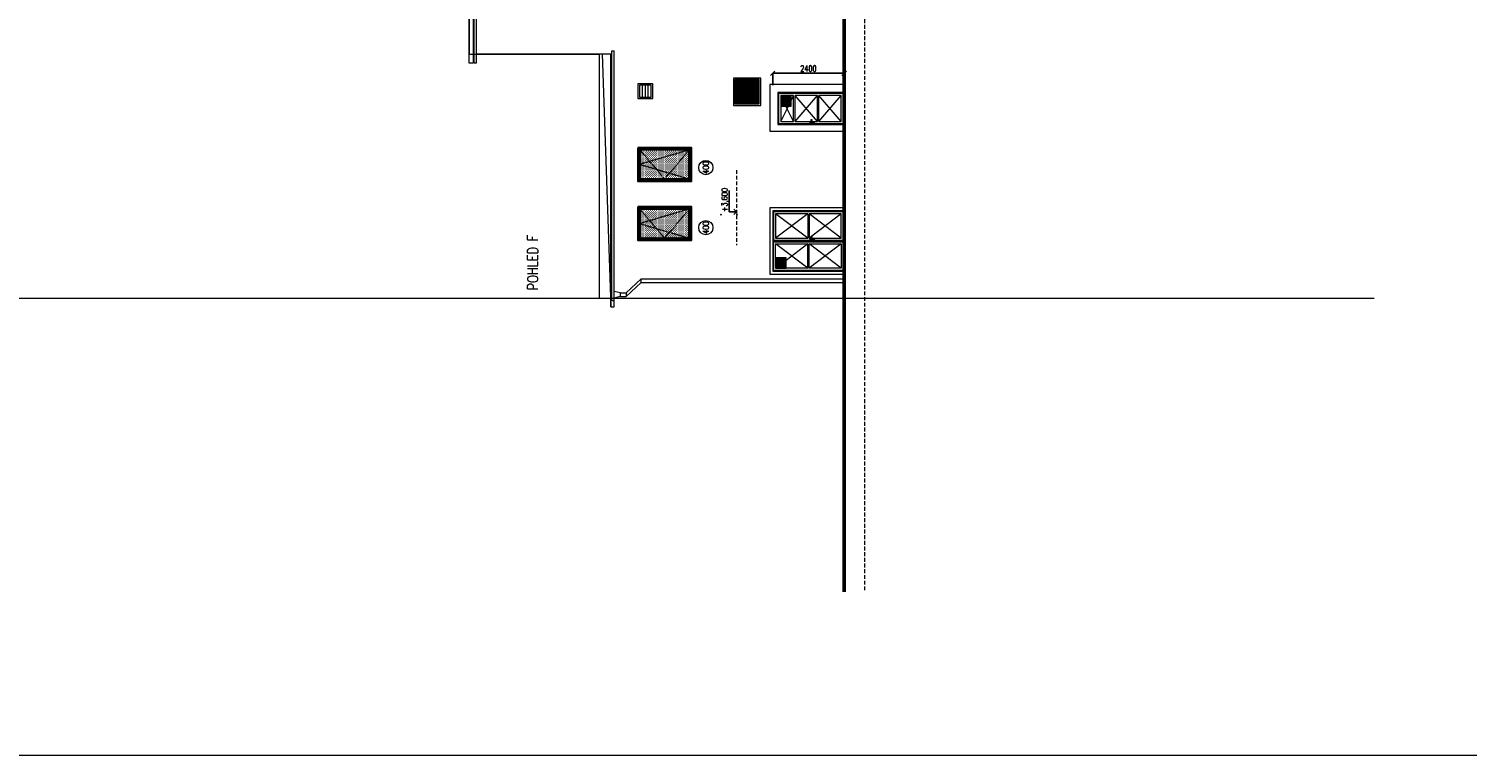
# Model space of a CAD drawing. Header units: millimetres. Extents: x -238874 to 551972, y -298952 to 658415.
# Tile 183 of 256: x 97701 to 146006, y 33409 to 57816. Entities that reach past the tile are written whole.
import ezdxf
from ezdxf.enums import TextEntityAlignment as Align

# ---------------------------------------------------------------- set-up
doc = ezdxf.new("R2010")
doc.units = ezdxf.units.MM
doc.header["$LTSCALE"] = 20
doc.linetypes.add('DASHED', pattern=[0.75, 0.5, -0.25])
doc.linetypes.add('HIDDEN', pattern=[9.525, 6.35, -3.175])
doc.layers.add('00_HEDVIKA_DEMOLICE', color=2, linetype='Continuous', lineweight=30, transparency=0.3)
for name, color, linetype, lineweight in [('CKBUBLINY', 1, 'Continuous', 18), ('CKBUBLINY_POPIS', 3, 'Continuous', 25), ('CKKOTY', 3, 'Continuous', 18), ('CKOKNA', 30, 'Continuous', 18), ('CKSTENY_SRAF', 8, 'Continuous', 18), ('CKTEXTY_MALE', 140, 'Continuous', 18), ('NOSNÉ', 8, 'Continuous', 50), ('PRUCHODY', 7, 'Continuous', 18)]:
    doc.layers.add(name, color=color, linetype=linetype, lineweight=lineweight)
doc.layers.add('CKNETISK', color=116, linetype='Continuous', lineweight=18, plot=False)
doc.layers.add('CZ', color=255, linetype='Continuous')
doc.styles.get("Standard").update_dxf_attribs({"font": 'simplex.shx', "width": 0.8})
doc.dimstyles.new('CADKON', dxfattribs={"dimscale": 100, "dimtxt": 2, "dimasz": 1.5, "dimexe": 0, "dimexo": 2, "dimgap": 0.6, "dimtad": 1, "dimrnd": 1, "dimtxsty": 'Standard', "dimblk1": 'OBLIQUE', "dimblk2": 'OBLIQUE', "dimsah": 1, "dimcen": 2.5, "dimadec": 1, "dimazin": 2, "dimtfac": 1, "dimtix": 1, "dimtmove": 2, "dimatfit": 3, "dimldrblk": 'OPEN30', "dimfxl": 5, "dimtfill": 1, "dimtolj": 1, "dimarcsym": 0})

# ---------------------------------------------------------------- blocks, each defined once
blk = doc.blocks.new('_OBLIQUE')
at = {"color": 0, "linetype": 'ByBlock'}
blk.add_line((-0.5, -0.5), (0.5, 0.5), dxfattribs=at)
blk = doc.blocks.new('*D3485')
at = {"layer": 'CKKOTY', "color": 0, "lineweight": -2, "transparency": 16777216}
for p, q in [((122682, 55920), (122682, 56320)), ((125082, 56320), (122682, 56320)), ((125082, 55920), (125082, 56320))]:
    blk.add_line(p, q, dxfattribs=at)
at = {"layer": 'DEFPOINTS', "color": 0, "transparency": 16777216}
for p in [(122682, 56320), (122682, 55720), (125082, 55720)]:
    blk.add_point(p, dxfattribs=at)
at = {"layer": 'CKKOTY', "color": 0, "lineweight": -2, "transparency": 16777216, "xscale": 150, "yscale": 150, "zscale": 150, "rotation": 180}
blk.add_blockref('_OBLIQUE', (122682, 56320), dxfattribs=at)
at = {"layer": 'CKKOTY', "color": 0, "lineweight": -2, "transparency": 16777216, "xscale": 150, "yscale": 150, "zscale": 150}
blk.add_blockref('_OBLIQUE', (125082, 56320), dxfattribs=at)
at = {"layer": 'CKKOTY', "color": 0, "transparency": 16777216, "insert": (123882, 56480), "char_height": 200, "attachment_point": 5, "bg_fill": 3, "box_fill_scale": 1.1, "bg_fill_color": 256, "bg_fill_true_color": 13158600, "bg_fill_transparency": 0}
blk.add_mtext('\\A1;2400', dxfattribs=at)
blk = doc.blocks.new('_Open30')
at = {"color": 0, "lineweight": -2}
for p, q in [((-1, 0.27), (0, 0)), ((0, 0), (-1, -0.27)), ((0, 0), (-1, 0))]:
    blk.add_line(p, q, dxfattribs=at)
blk = doc.blocks.new('*U3655')
at = {"color": 0, "lineweight": -2}
for p, q in [((-1120, 0), (-1120, 1800)), ((-1120, 1800), (0, 1800)), ((-1070, 1750), (-50, 1750)), ((-1070, 940), (-1070, 1750)), ((-1050, 1730), (-70, 1730)), ((-1050, 960), (-1050, 1730)), ((-70, 1730), (-70, 960)), ((-50, 1750), (-50, 940)), ((0, 1800), (0, 0)), ((-1070, 860), (-1070, 940)), ((-1070, 50), (-1070, 860)), ((-1050, 840), (-1050, 960)), ((-1050, 70), (-1050, 840)), ((-70, 960), (-70, 840)), ((-70, 840), (-70, 70)), ((-50, 940), (-50, 860)), ((-50, 860), (-50, 50)), ((0, 0), (-1120, 0)), ((-50, 50), (-1070, 50)), ((-70, 70), (-1050, 70))]:
    blk.add_line(p, q, dxfattribs=at)
at = {"color": 0, "linetype": 'DASHED', "lineweight": -2}
for p, q in [((-560, 1730), (-1050, 70)), ((-70, 1730), (-1050, 900)), ((-70, 70), (-560, 1730)), ((-1050, 900), (-70, 70))]:
    blk.add_line(p, q, dxfattribs=at)
blk = doc.blocks.new('CK_BUBBLE_1_0_0')
at = {"color": 0, "linetype": 'ByBlock', "lineweight": -2}
blk.add_circle((0, 0), 1, dxfattribs=at)

msp = doc.modelspace()

# ---------------------------------------------------------------- hatches: boundary and pattern name
at = {"layer": 'CKSTENY_SRAF'}
h = msp.add_hatch(dxfattribs=at)
h.set_pattern_fill('OMITKA', color=256, scale=50, angle=90)
h.set_pattern_definition([(135, (539978.535, -27927.915), (-35.355339, -35.355339), [0, -50])])
h.paths.add_polyline_path([(118152.106, 52700.047), (118152.106, 53750.047), (119902.106, 53750.047), (119902.106, 52700.047)])
h = msp.add_hatch(dxfattribs=at)
h.set_pattern_fill('OMITKA', color=256, scale=50, angle=90)
h.set_pattern_definition([(135, (539978.535, -29917.915), (-35.355339, -35.355339), [0, -50])])
h.paths.add_polyline_path([(118152.106, 50710.047), (118152.106, 51760.047), (119902.106, 51760.047), (119902.106, 50710.047)])

# ---------------------------------------------------------------- linework, layer by layer
at = {"layer": '00_HEDVIKA_DEMOLICE'}
for points in [[(118155.814, 53820.047), (118155.814, 52700.047), (119952.106, 52700.047), (119952.106, 53820.047)], [(118205.814, 53770.047), (118205.814, 52750.047), (119902.106, 52750.047), (119902.106, 53770.047)], [(118225.814, 53750.047), (118225.814, 52770.047), (119882.106, 52770.047), (119882.106, 53750.047)], [(118152.106, 51830.047), (118152.106, 50710.047), (119952.106, 50710.047), (119952.106, 51830.047)], [(118202.106, 51780.047), (118202.106, 50760.047), (119902.106, 50760.047), (119902.106, 51780.047)], [(118222.106, 51760.047), (118222.106, 50780.047), (119882.106, 50780.047), (119882.106, 51760.047)]]:
    msp.add_lwpolyline(points, close=True, dxfattribs=at)
at = {"layer": 'CKNETISK'}
for p, q in [((82997.962, 48770.047), (142881.985, 48770.047)), ((30377.962, 33409.208), (183272.67, 33409.208))]:
    msp.add_line(p, q, dxfattribs=at)
at = {"layer": 'CZ'}
for p, q in [((121215.544, 51663.026), (121215.544, 52387.459)), ((121472.023, 51663.026), (121380.067, 51753.483)), ((121472.023, 51663.026), (121215.544, 51663.026)), ((121472.023, 51663.026), (121380.067, 51572.57))]:
    msp.add_line(p, q, dxfattribs=at)
for p in [(120945.43, 51565.887), (121482.238, 51565.887)]:
    msp.add_point(p, dxfattribs=at)
at = {"layer": 'NOSNÉ', "linetype": 'Continuous'}
msp.add_line((125082.106, 82898.583), (125082.106, 38904.123), dxfattribs=at)
at = {"layer": 'PRUCHODY', "linetype": 'HIDDEN'}
for p, q in [((125762.106, 82898.583), (125762.106, 38904.123)), ((121472.023, 53065.582), (121472.023, 50547.858))]:
    msp.add_line(p, q, dxfattribs=at)
at = {"layer": 'PRUCHODY'}
for p, q in [((112502.106, 56960.047), (112502.106, 78270.047)), ((112652.106, 56960.047), (112652.106, 78270.047)), ((112502.106, 56960.047), (116852.301, 56960.047)), ((116852.301, 56960.047), (116852.301, 48770.047)), ((121412.106, 56110.047), (121412.106, 55290.047)), ((122232.106, 56110.047), (121412.106, 56110.047)), ((121442.476, 55290.047), (121442.476, 56110.047)), ((121472.847, 55290.047), (121472.847, 56110.047)), ((121503.217, 55290.047), (121503.217, 56110.047)), ((121533.587, 55290.047), (121533.587, 56110.047)), ((121563.958, 55290.047), (121563.958, 56110.047)), ((121594.328, 55290.047), (121594.328, 56110.047)), ((121624.699, 55290.047), (121624.699, 56110.047)), ((121655.069, 55290.047), (121655.069, 56110.047)), ((121685.439, 55290.047), (121685.439, 56110.047)), ((121715.81, 55290.047), (121715.81, 56110.047)), ((121746.18, 55290.047), (121746.18, 56110.047)), ((121776.55, 55290.047), (121776.55, 56110.047)), ((121806.921, 55290.047), (121806.921, 56110.047)), ((121837.291, 55290.047), (121837.291, 56110.047)), ((121867.661, 55290.047), (121867.661, 56110.047)), ((121898.032, 55290.047), (121898.032, 56110.047)), ((121928.402, 55290.047), (121928.402, 56110.047)), ((121958.773, 55290.047), (121958.773, 56110.047)), ((121989.143, 55290.047), (121989.143, 56110.047)), ((122019.513, 55290.047), (122019.513, 56110.047)), ((122049.884, 55290.047), (122049.884, 56110.047)), ((122080.254, 55290.047), (122080.254, 56110.047)), ((122110.624, 55290.047), (122110.624, 56110.047)), ((122140.995, 55290.047), (122140.995, 56110.047)), ((122171.365, 55290.047), (122171.365, 56110.047)), ((122201.736, 55290.047), (122201.736, 56110.047)), ((122232.106, 55290.047), (122232.106, 56110.047)), ((118205.814, 55920.047), (118205.814, 55520.047)), ((118605.814, 55920.047), (118205.814, 55920.047)), ((118305.814, 55520.047), (118305.814, 55920.047)), ((118405.814, 55520.047), (118405.814, 55920.047)), ((118505.814, 55520.047), (118505.814, 55920.047)), ((118605.814, 55520.047), (118605.814, 55920.047)), ((118205.814, 55520.047), (118605.814, 55520.047)), ((121412.106, 55290.047), (122232.106, 55290.047)), ((122952.106, 54700.047), (123209.099, 55219.955)), ((122982.106, 55249.955), (123272.106, 55249.955)), ((123382.106, 54700.047), (123125.113, 55219.955)), ((122952.106, 54700.047), (123382.106, 54700.047)), ((123432.106, 54700.047), (123972.106, 54700.047)), ((123992.106, 54700.047), (124182.106, 54700.047)), ((124232.106, 54700.047), (124982.106, 54700.047)), ((125082.106, 51700.047), (122682.106, 51700.047)), ((122682.106, 51700.047), (122682.106, 49670.047)), ((123857.106, 51600.047), (122782.106, 50785.047)), ((123857.106, 50785.047), (122782.106, 51600.047)), ((123857.106, 51600.047), (122782.106, 51600.047)), ((122782.106, 51600.047), (122782.106, 50785.047)), ((123857.106, 51600.047), (123857.106, 50785.047)), ((124982.106, 50785.047), (123907.106, 51600.047)), ((124982.106, 51600.047), (123907.106, 51600.047)), ((123907.106, 51600.047), (123907.106, 50785.047)), ((124982.106, 51600.047), (123992.106, 50844.35)), ((124982.106, 50785.047), (124982.106, 51600.047)), ((122782.106, 50785.047), (123857.106, 50785.047)), ((123972.106, 50830.396), (123907.106, 50785.047)), ((123907.106, 50785.047), (123972.106, 50785.047)), ((123992.106, 50785.047), (124982.106, 50785.047)), ((122682.106, 50685.047), (125082.106, 50685.047)), ((122782.106, 50585.047), (123857.106, 50585.047)), ((122782.106, 49770.047), (122782.106, 50585.047)), ((123857.106, 49770.047), (122782.106, 50585.047)), ((123857.106, 50585.047), (123132.106, 50035.396)), ((123857.106, 49770.047), (123857.106, 50585.047)), ((123907.106, 50585.047), (124982.106, 50585.047)), ((124982.106, 49770.047), (123907.106, 50585.047)), ((124982.106, 50585.047), (123907.106, 49770.047)), ((123907.106, 49770.047), (123907.106, 50585.047)), ((124982.106, 50585.047), (124982.106, 49770.047)), ((123857.106, 49770.047), (122782.106, 49770.047)), ((122812.106, 50090.047), (122812.106, 49800.047)), ((123102.106, 50090.047), (122812.106, 50090.047)), ((122812.106, 49800.047), (123102.106, 49800.047)), ((122841.106, 49800.047), (122841.106, 50090.047)), ((122870.106, 49800.047), (122870.106, 50090.047)), ((122899.106, 49800.047), (122899.106, 50090.047)), ((122928.106, 49800.047), (122928.106, 50090.047)), ((122928.106, 49800.047), (122928.106, 50090.047)), ((122957.106, 49800.047), (122957.106, 50090.047)), ((122986.106, 49800.047), (122986.106, 50090.047)), ((123015.106, 49800.047), (123015.106, 50090.047)), ((123044.106, 49800.047), (123044.106, 50090.047)), ((123073.106, 49800.047), (123073.106, 50090.047)), ((123102.106, 49800.047), (123102.106, 50090.047)), ((124982.106, 49770.047), (123907.106, 49770.047)), ((118262.106, 49410.047), (117762.106, 48940.047)), ((118262.106, 49290.047), (117762.106, 48820.047)), ((118262.106, 49410.047), (125082.106, 49410.047)), ((118262.106, 49290.047), (118262.106, 49410.047)), ((118262.106, 49290.047), (125082.106, 49290.047)), ((122682.106, 49670.047), (125082.106, 49670.047)), ((117562.106, 48940.047), (117362.106, 48990.047)), ((117562.106, 48820.047), (117362.106, 48770.047)), ((117562.106, 48940.047), (117762.106, 48940.047)), ((117562.106, 48940.047), (117562.106, 48820.047)), ((117562.106, 48820.047), (117762.106, 48820.047)), ((117762.106, 48940.047), (117762.106, 48820.047)), ((116852.301, 48770.047), (125082.106, 48770.047)), ((117252.106, 48470.047), (117362.106, 48470.047)), ((117362.106, 48670.047), (117282.106, 48670.047)), ((117362.106, 48770.047), (125082.106, 48770.047)), ((117362.106, 48470.047), (117362.106, 48770.047))]:
    msp.add_line(p, q, dxfattribs=at)
for points in [[(121362.106, 56160.047), (121362.106, 55240.047), (122282.106, 55240.047), (122282.106, 56160.047)], [(118155.814, 55970.047), (118155.814, 55470.047), (118655.814, 55470.047), (118655.814, 55970.047)], [(123972.106, 54665.047), (123972.106, 54765.047), (123992.106, 54765.047), (123992.106, 54665.047)], [(122582.106, 51800.047), (122582.106, 49570.047), (125082.106, 49570.047), (125082.106, 51800.047)], [(122682.106, 51700.047), (122682.106, 50685.047), (125082.106, 50685.047), (125082.106, 51700.047)], [(122712.106, 51670.047), (122712.106, 50715.047), (125052.106, 50715.047), (125052.106, 51670.047)], [(123972.106, 50750.047), (123972.106, 50850.047), (123992.106, 50850.047), (123992.106, 50750.047)], [(122712.106, 49700.047), (122712.106, 50655.047), (125052.106, 50655.047), (125052.106, 49700.047)], [(122782.106, 50120.047), (122782.106, 49770.047), (123132.106, 49770.047), (123132.106, 50120.047)]]:
    msp.add_lwpolyline(points, close=True, dxfattribs=at)
for points in [[(123972.106, 54680.047), (123932.106, 54680.047), (123932.106, 54650.047), (124082.106, 54650.047), (124082.106, 54680.047), (123992.106, 54680.047)], [(123972.106, 50765.047), (123932.106, 50765.047), (123932.106, 50735.047), (124082.106, 50735.047), (124082.106, 50765.047), (123992.106, 50765.047)]]:
    msp.add_lwpolyline(points, dxfattribs=at)

# ---------------------------------------------------------------- block references
at = {"layer": 'CKBUBLINY'}
ref = msp.add_blockref('CK_BUBBLE_1_0_0', (120437.554, 53152.173), dxfattribs=dict(at, xscale=240, yscale=240, zscale=240, rotation=90))
ref.add_attrib('NUM1', '400', dxfattribs={"layer": 'CKBUBLINY_POPIS', "height": 200, "rotation": 90, "width": 0.8, "flags": 8}).set_placement((120437.554, 53152.173), align=Align.MIDDLE_CENTER)
ref = msp.add_blockref('CK_BUBBLE_1_0_0', (120437.554, 51133.68), dxfattribs=dict(at, xscale=240, yscale=240, zscale=240, rotation=90))
ref.add_attrib('NUM1', '400', dxfattribs={"layer": 'CKBUBLINY_POPIS', "height": 200, "rotation": 90, "width": 0.8, "flags": 8}).set_placement((120437.554, 51133.68), align=Align.MIDDLE_CENTER)
at = {"layer": 'CKOKNA', "rotation": 90}
for p in [(119952.106, 53820.047), (119952.106, 51830.047)]:
    msp.add_blockref('*U3655', p, dxfattribs=at)

# ---------------------------------------------------------------- texts
at = {"layer": 'CKTEXTY_MALE', "lineweight": 35, "insert": (114451.067, 49025.146), "char_height": 350, "attachment_point": 1, "rotation": 90}
msp.add_mtext_dynamic_manual_height_columns('POHLED F', width=9267.13323, gutter_width=1250, heights=[0], dxfattribs=at)
at = {"layer": 'CKTEXTY_MALE', "insert": (41215.138, 48082.555), "char_height": 200, "width": 2530.01668, "attachment_point": 1}
msp.add_mtext('\\pi152.87;ÚPRAVA OSTĚNÍ PO \\P\\pi0.49287;OSAZENÍ OKNA ŠTUK \\P\\pi1120.5;+ VÝMALBA', dxfattribs=at)
at = {"layer": 'CZ', "width": 0.8}
msp.add_text('+3,600', height=191.25, rotation=90, dxfattribs=at).set_placement((121161.052, 51662.41))

# ---------------------------------------------------------------- next in the draw order: dimensions: what is measured, and where the dimension line sits
at = {"layer": 'CKKOTY'}
dim = msp.add_linear_dim(base=(122682.106, 56320.42), p1=(125082.106, 55719.955), p2=(122682.106, 55719.955), dimstyle='CADKON', dxfattribs=at)
dim.commit()
dim.dimension.update_dxf_attribs({"geometry": '*D3485', "text_midpoint": (123882.106, 56480.42)})

# ---------------------------------------------------------------- next in the draw order: linework, layer by layer
at = {"layer": 'PRUCHODY'}
for p, q in [((122952.106, 55569.955), (122952.106, 54700.047)), ((123382.106, 55569.955), (122952.106, 55569.955)), ((123302.106, 55408.112), (123382.106, 55569.955)), ((123382.106, 54700.047), (123382.106, 55569.955)), ((123432.106, 54700.047), (123432.106, 55569.955)), ((124182.106, 55569.955), (123432.106, 55569.955)), ((124182.106, 54700.047), (123432.106, 55569.955)), ((123432.106, 54700.047), (124182.106, 55569.955)), ((124182.106, 54700.047), (124182.106, 55569.955)), ((124982.106, 55569.955), (124232.106, 55569.955)), ((124232.106, 54700.047), (124232.106, 55569.955)), ((124232.106, 54700.047), (124982.106, 55569.955)), ((124982.106, 54700.047), (124232.106, 55569.955)), ((124982.106, 54700.047), (124982.106, 55569.955)), ((122982.106, 55539.955), (122982.106, 55249.955)), ((123272.106, 55539.955), (122982.106, 55539.955)), ((123011.106, 55249.955), (123011.106, 55539.955)), ((123040.106, 55249.955), (123040.106, 55539.955)), ((123069.106, 55249.955), (123069.106, 55539.955)), ((123098.106, 55249.955), (123098.106, 55539.955)), ((123098.106, 55249.955), (123098.106, 55539.955)), ((123127.106, 55249.955), (123127.106, 55539.955)), ((123156.106, 55249.955), (123156.106, 55539.955)), ((123185.106, 55249.955), (123185.106, 55539.955)), ((123214.106, 55249.955), (123214.106, 55539.955)), ((123243.106, 55249.955), (123243.106, 55539.955)), ((123272.106, 55249.955), (123272.106, 55539.955))]:
    msp.add_line(p, q, dxfattribs=at)
for points in [[(122582.106, 55940.047), (122582.106, 54370.047), (125082.106, 54370.047), (125082.106, 55940.047)], [(122852.106, 55669.955), (122852.106, 54600.047), (125082.106, 54600.047), (125082.106, 55669.955)], [(122852.106, 55669.955), (122852.106, 54600.047), (125082.106, 54600.047), (125082.106, 55669.955)], [(122882.106, 55639.955), (122882.106, 54630.047), (125052.106, 54630.047), (125052.106, 55639.955)], [(122952.106, 55569.955), (122952.106, 55219.955), (123302.106, 55219.955), (123302.106, 55569.955)]]:
    msp.add_lwpolyline(points, close=True, dxfattribs=at)

# ---------------------------------------------------------------- next in the draw order: texts
at = {"layer": 'CKTEXTY_MALE', "insert": (84697.574, 57562.14), "char_height": 200, "width": 2357.50741, "attachment_point": 1, "bg_fill": 3, "box_fill_scale": 1.5, "bg_fill_color": 256, "bg_fill_transparency": 0}
msp.add_mtext('\\pi109.89;OCELOVÝ PŘEKLAD \\P\\pi528.94;3*IPE160-4650', dxfattribs=at)

# ---------------------------------------------------------------- next in the draw order: linework, layer by layer
at = {"layer": 'PRUCHODY'}
for p, q in [((112482.106, 78570.047), (112482.106, 56970.047)), ((112632.106, 56970.047), (112632.106, 78270.047)), ((112652.106, 56670.047), (112652.106, 78570.047)), ((112732.106, 56670.047), (112732.106, 78570.047)), ((117282.106, 48670.047), (117282.106, 57070.047)), ((117282.106, 57070.047), (117362.106, 57070.047)), ((117362.106, 48770.047), (117362.106, 57070.047)), ((112482.106, 56970.047), (112482.106, 56670.047)), ((112482.106, 56670.047), (112632.106, 56670.047)), ((112632.106, 56970.047), (112652.106, 56970.047)), ((112632.106, 56670.047), (112632.106, 56970.047)), ((112652.106, 56670.047), (112732.106, 56670.047)), ((112732.106, 56970.047), (117252.106, 56970.047)), ((116952.106, 56970.047), (117252.106, 48470.047)), ((117252.106, 48470.047), (117252.106, 56970.047)), ((117252.106, 56970.047), (117282.106, 56970.047))]:
    msp.add_line(p, q, dxfattribs=at)

doc.saveas('drawing.dxf')
